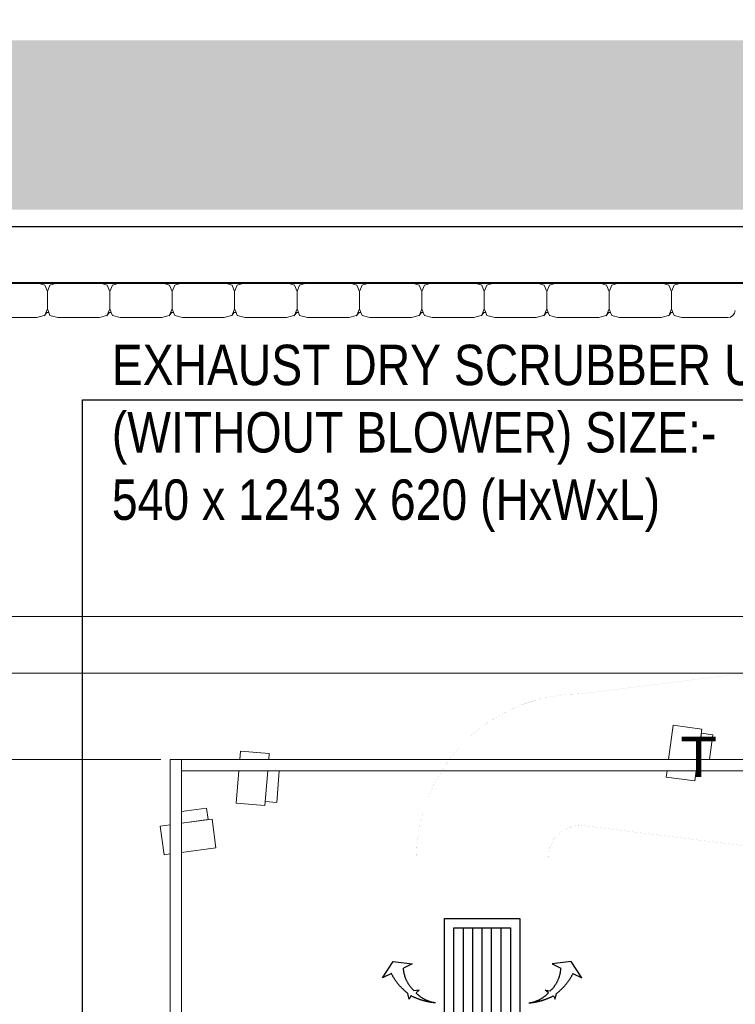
# Model space of a CAD drawing. Header units: millimetres. Extents: x 504675 to 860349, y -23215 to 63575.
# Tile 18 of 177: x 579561 to 581462, y 38705 to 41322. Entities that reach past the tile are written whole.
import ezdxf
from ezdxf import colors
from ezdxf.entities.mleader import LeaderData, LeaderLine
from ezdxf.math import Vec2, Vec3

# ---------------------------------------------------------------- set-up
doc = ezdxf.new("R2010")
doc.units = ezdxf.units.MM
doc.header["$LTSCALE"] = 10
doc.header["$PDMODE"] = 35
doc.header["$PDSIZE"] = -1000
doc.linetypes.add('LEVEL - C OVERALL LAYOUT$0$HIDDEN', pattern=[9.525, 6.35, -3.175])
doc.linetypes.add('LEVEL-F-OVERALL LAYOUT$0$HIDDEN', pattern=[0.375, 0.25, -0.125])
doc.layers.get('0').update_dxf_attribs({"linetype": 'CONTINUOUS'})
doc.layers.get('Defpoints').update_dxf_attribs({"color": 253, "linetype": 'CONTINUOUS'})
doc.layers.add('A CEILING', color=7, linetype='CONTINUOUS', lineweight=0, true_color=0x0095c7)
for name, color, linetype, lineweight in [('ARCH', 8, 'CONTINUOUS', 0), ('Ceiling', 35, 'CONTINUOUS', 5), ('DIM', 8, 'CONTINUOUS', 15), ('furniture', 8, 'CONTINUOUS', 5), ('LEVEL - C OVERALL LAYOUT$0$I-FLOR-OVHD', 8, 'LEVEL - C OVERALL LAYOUT$0$HIDDEN', 18), ('level-C-ELEVATION-$0$I-ANNO-TEXT', 8, 'CONTINUOUS', 18), ('MEPTEK-SAD', 6, 'CONTINUOUS', 30), ('MEPTEK-TEXT', 7, 'CONTINUOUS', 30), ('MEPTEL LINEAR GRILL', 5, 'CONTINUOUS', 30), ('WALL', 8, 'CONTINUOUS', 40)]:
    doc.layers.add(name, color=color, linetype=linetype, lineweight=lineweight)
doc.layers.add('Equipment Name', color=7, linetype='CONTINUOUS')
doc.layers.add('LEVEL-F-OVERALL LAYOUT$0$DASH1L', color=8, linetype='LEVEL-F-OVERALL LAYOUT$0$HIDDEN')
doc.styles.add('AR', font='arial.ttf')
doc.styles.add('level-C-ELEVATION-$0$KGD - Note', font='romans.shx', dxfattribs={"width": 0.7, "height": 2})
doc.styles.get("Standard").update_dxf_attribs({"font": 'verdana.ttf'})
doc.dimstyles.new('ARA-100', dxfattribs={"dimtxt": 100, "dimasz": 2.5, "dimexe": 25, "dimexo": 25, "dimtad": 0, "dimdec": 0, "dimrnd": 5, "dimtxsty": 'AR', "dimblk": 'ARCHTICK', "dimcen": 2.5, "dimclrd": 256, "dimclre": 256, "dimclrt": 256, "dimadec": 0, "dimazin": 0, "dimtfac": 1, "dimtdec": 0, "dimtix": 1, "dimtmove": 1, "dimatfit": 3, "dimfxl": 1, "dimlwd": -1, "dimlwe": -1, "dimarcsym": 1})
doc.dimstyles.new('LBF 50', dxfattribs={"dimscale": 25, "dimtxt": 1.75, "dimasz": 1.75, "dimexe": 1, "dimexo": 1, "dimgap": 1, "dimtad": 1, "dimdec": 0, "dimrnd": 5, "dimzin": 12, "dimdsep": 46, "dimtxsty": 'Standard', "dimblk": 'CLOSEDBLANK', "dimcen": 0, "dimclrd": 256, "dimclre": 256, "dimclrt": 256, "dimadec": 0, "dimazin": 3, "dimtfac": 1, "dimtdec": 0, "dimtofl": 0, "dimtmove": 0, "dimatfit": 3, "dimldrblk": 'CLOSEDBLANK', "dimfxl": 0.18, "dimtolj": 1, "dimtzin": 0, "dimlwd": -1, "dimlwe": -1, "dimarcsym": 0})

# ---------------------------------------------------------------- blocks, each defined once
blk = doc.blocks.new('level-C-ELEVATION-$0$_Open90')
at = {"color": 0, "linetype": 'ByBlock', "lineweight": -2}
for p, q in [((-0.5, 0.5), (0, 0)), ((0, 0), (-1, 0)), ((0, 0), (-0.5, -0.5))]:
    blk.add_line(p, q, dxfattribs=at)
blk = doc.blocks.new('_ClosedBlank')
at = {"color": 0, "linetype": 'ByBlock', "lineweight": -2}
for p, q in [((-1, 0.167), (0, 0)), ((-1, 0.167), (-1, -0.167)), ((0, 0), (-1, -0.167))]:
    blk.add_line(p, q, dxfattribs=at)
blk = doc.blocks.new('*D33')
at = {"layer": 'Defpoints', "color": 0, "ltscale": 0.25, "transparency": 16777216}
for p in [(595852.7, 43748), (595913.1, 40772.7), (570901.9, 40264.5)]:
    blk.add_point(p, dxfattribs=at)
at = {"layer": 'DIM', "ltscale": 0.25}
for p, q in [((595912.6, 40797.7), (595852.1, 43773)), ((570885.1, 43240.7), (595808.9, 43747.1)), ((570901.3, 40289.5), (570840.9, 43264.8))]:
    blk.add_line(p, q, dxfattribs=at)
at = {"layer": 'DIM', "ltscale": 0.25, "xscale": 43.75, "yscale": 43.75, "zscale": 43.75}
for p, rotation in [((595852.7, 43748), 1.163967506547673), ((570841.4, 43239.8), 181.1639675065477)]:
    blk.add_blockref('_ClosedBlank', p, dxfattribs=dict(at, rotation=rotation))
at = {"layer": 'DIM', "ltscale": 0.25, "insert": (583346.1, 43541.7), "char_height": 43.75, "attachment_point": 5, "rotation": 1.164}
blk.add_mtext('\\A1;25015', dxfattribs=at)
blk = doc.blocks.new('*D50')
at = {"layer": 'Defpoints', "color": 0, "ltscale": 0.25, "transparency": 16777216}
for p in [(577236.5, 42908.1), (583373.9, 40859.1), (577236.9, 40772.1)]:
    blk.add_point(p, dxfattribs=at)
at = {"layer": 'DIM', "ltscale": 0.25}
for p, q in [((577236.9, 40797.1), (577236.5, 42933.1)), ((583373.9, 40884.1), (583373.6, 42934.2)), ((583329.8, 42909.2), (577280.3, 42908.1))]:
    blk.add_line(p, q, dxfattribs=at)
at = {"layer": 'DIM', "ltscale": 0.25, "xscale": 43.75, "yscale": 43.75, "zscale": 43.75}
for p, rotation in [((577236.5, 42908.1), 180.0102517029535), ((583373.6, 42909.2), 0.01025170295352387)]:
    blk.add_blockref('_ClosedBlank', p, dxfattribs=dict(at, rotation=rotation))
at = {"layer": 'DIM', "ltscale": 0.25, "insert": (580305, 42956.5), "char_height": 43.75, "attachment_point": 5, "rotation": 0.0103}
blk.add_mtext('\\A1;6135', dxfattribs=at)
blk = doc.blocks.new('ARCH')
at = {"layer": 'LEVEL-F-OVERALL LAYOUT$0$DASH1L'}
h = blk.add_hatch(dxfattribs=at)
h.set_pattern_fill('ANGLE', color=8, scale=10, angle=352.0664)
h.set_pattern_definition([(352.0664444, (-404119.055, 373340.98), (9.6410197, 69.1814516), [50.8, -19.05]), (82.0664444, (-404119.055, 373340.98), (-69.1814516, 9.6410197), [50.8, -19.05])])
edge = h.paths.add_edge_path(flags=16)
edge.add_line((572074.7, 35847.1), (602196.9, 29528.2))
edge.add_line((602196.9, 29528.2), (599472.6, 39352))
edge.add_arc((597545.4, 38817.5), 2000, 15.4994, 89.9984)
edge.add_line((597545.4, 40817.5), (573256.1, 40817.5))
edge.add_arc((576210.3, 22394.2), 18658.7, 99.10996, 106.69033)
edge.add_line((570851.6, 40266.8), (572074.7, 35847.1))
h.paths.add_polyline_path([(583373.8, 40816), (583374.1, 40875), (586424.1, 40859.1), (586423.9, 40816)], flags=16)
h.paths.add_polyline_path([(600840.9, 34605.1), (600792.8, 34591.5), (599498, 39260.6), (599546.1, 39274.3)])
h.paths.add_polyline_path([(587210.4, 32671.8), (587195, 32598.4), (582693, 33542.8), (582708.4, 33616.2)])
edge = h.paths.add_edge_path()
edge.add_line((572071.7, 35387.9), (601863.3, 29138.4))
edge.add_arc((601986.5, 29725.6), 600, 258.1526, 375.4994)
edge.add_line((602564.7, 29886), (599906.3, 39472.3))
edge.add_arc((597545.4, 38817.5), 2450, 15.4994, 89.9984)
edge.add_line((597545.4, 41267.5), (573220.5, 41267.5))
edge.add_arc((576210.3, 22394.2), 19108.7, 99.00183, 106.23582)
edge.add_arc((571035.5, 40164.8), 600, 106.2358, 195.469)
edge.add_line((570457.2, 40004.7), (571616.6, 35815.1))
edge.add_arc((572194.9, 35975.1), 600, 195.469, 258.1526)
h.paths.add_polyline_path([(587210.4, 32671.8), (587195.4, 32600.5), (587195.4, 32600.5)])
at = {"layer": 'furniture'}
for p, q in [((579496.6, 40622.7), (579607.2, 40622.7)), ((579607.2, 40622.7), (579627.9, 40616.9)), ((579627.9, 40616.9), (579634.8, 40599.7)), ((579634.8, 40599.7), (579641.7, 40616.9)), ((579641.7, 40616.9), (579662.4, 40622.7)), ((579662.4, 40622.7), (579773, 40622.7)), ((579773, 40622.7), (579793.7, 40616.9)), ((579793.7, 40616.9), (579800.6, 40599.7)), ((579800.6, 40599.7), (579807.5, 40616.9)), ((579807.5, 40616.9), (579828.3, 40622.7)), ((579828.3, 40622.7), (579938.8, 40622.7)), ((579938.8, 40622.7), (579959.5, 40616.9)), ((579959.5, 40616.9), (579966.4, 40599.7)), ((579966.4, 40599.7), (579973.4, 40616.9)), ((579973.4, 40616.9), (579994.1, 40622.7)), ((579994.1, 40622.7), (580104.6, 40622.7)), ((580104.6, 40622.7), (580125.4, 40616.9)), ((580125.4, 40616.9), (580132.3, 40599.7)), ((580132.3, 40599.7), (580139.2, 40616.9)), ((580159.9, 40622.7), (580139.2, 40616.9)), ((580159.9, 40622.7), (580270.5, 40622.7)), ((580270.5, 40622.7), (580291.2, 40616.9)), ((580291.2, 40616.9), (580298.1, 40599.7)), ((580298.1, 40599.7), (580305, 40616.9)), ((580305, 40616.9), (580325.7, 40622.7)), ((580436.3, 40622.7), (580325.7, 40622.7)), ((580436.3, 40622.7), (580457, 40616.9)), ((580457, 40616.9), (580463.9, 40599.7)), ((580463.9, 40599.7), (580470.8, 40616.9)), ((580470.8, 40616.9), (580491.6, 40622.7)), ((580491.6, 40622.7), (580602.1, 40622.7)), ((580602.1, 40622.7), (580622.8, 40616.9)), ((580622.8, 40616.9), (580629.7, 40599.7)), ((580629.7, 40599.7), (580636.6, 40616.9)), ((580636.6, 40616.9), (580657.4, 40622.7)), ((580657.4, 40622.7), (580767.9, 40622.7)), ((580767.9, 40622.7), (580788.7, 40616.9)), ((580788.7, 40616.9), (580795.6, 40599.7)), ((580795.6, 40599.7), (580802.5, 40616.9)), ((580823.2, 40622.7), (580802.5, 40616.9)), ((580823.2, 40622.7), (580933.7, 40622.7)), ((580933.7, 40622.7), (580954.5, 40616.9)), ((580954.5, 40616.9), (580961.4, 40599.7)), ((580961.4, 40599.7), (580968.3, 40616.9)), ((580968.3, 40616.9), (580989, 40622.7)), ((580989, 40622.7), (581099.6, 40622.7)), ((581099.6, 40622.7), (581120.3, 40616.9)), ((581120.3, 40616.9), (581127.2, 40599.7)), ((581127.2, 40599.7), (581134.1, 40616.9)), ((581154.8, 40622.7), (581134.1, 40616.9)), ((581265.4, 40622.7), (581154.8, 40622.7)), ((581265.4, 40622.7), (581286.1, 40616.9)), ((581286.1, 40616.9), (581293, 40599.7)), ((581293, 40599.7), (581299.9, 40616.9)), ((581299.9, 40616.9), (581320.7, 40622.7)), ((581320.7, 40622.7), (581486.5, 40622.7)), ((579634.8, 40553.8), (579634.8, 40599.7)), ((579800.6, 40553.8), (579800.6, 40599.7)), ((579966.4, 40553.8), (579966.4, 40599.7)), ((580132.3, 40553.8), (580132.3, 40599.7)), ((580298.1, 40553.8), (580298.1, 40599.7)), ((580463.9, 40553.8), (580463.9, 40599.7)), ((580629.7, 40553.8), (580629.7, 40599.7)), ((580795.6, 40553.8), (580795.6, 40599.7)), ((580961.4, 40553.8), (580961.4, 40599.7)), ((581127.2, 40553.8), (581127.2, 40599.7)), ((581293, 40553.8), (581293, 40599.7)), ((579634.8, 40553.8), (579628.1, 40537)), ((579633.8, 40543.9), (579628.1, 40537)), ((579633.8, 40543.9), (579638.5, 40544.6)), ((579634.8, 40553.8), (579638.5, 40544.6)), ((579638.5, 40544.6), (579641.7, 40536.6)), ((579788.2, 40541), (579788.2, 40541)), ((579800.6, 40553.8), (579793.9, 40537)), ((579799.6, 40543.9), (579793.9, 40537)), ((579799.6, 40543.9), (579804.3, 40544.6)), ((579800.6, 40553.8), (579804.3, 40544.6)), ((579804.3, 40544.6), (579807.5, 40536.6)), ((579959.7, 40537), (579966.4, 40553.8)), ((579965.4, 40543.9), (579959.7, 40537)), ((579965.4, 40543.9), (579970.1, 40544.6)), ((579966.4, 40553.8), (579970.1, 40544.6)), ((579973.4, 40536.6), (579970.1, 40544.6)), ((580132.3, 40553.8), (580125.5, 40537)), ((580131.3, 40543.9), (580125.5, 40537)), ((580131.3, 40543.9), (580136, 40544.6)), ((580136, 40544.6), (580132.3, 40553.8)), ((580139.2, 40536.6), (580136, 40544.6)), ((580285.7, 40541), (580285.7, 40541)), ((580291.4, 40537), (580298.1, 40553.8)), ((580297.1, 40543.9), (580291.4, 40537)), ((580297.1, 40543.9), (580301.8, 40544.6)), ((580298.1, 40553.8), (580301.8, 40544.6)), ((580301.8, 40544.6), (580305, 40536.6)), ((580463.9, 40553.8), (580457.2, 40537)), ((580462.9, 40543.9), (580457.2, 40537)), ((580462.9, 40543.9), (580467.6, 40544.6)), ((580467.6, 40544.6), (580463.9, 40553.8)), ((580470.8, 40536.6), (580467.6, 40544.6)), ((580623, 40537), (580629.7, 40553.8)), ((580628.7, 40543.9), (580623, 40537)), ((580628.7, 40543.9), (580633.4, 40544.6)), ((580629.7, 40553.8), (580633.4, 40544.6)), ((580633.4, 40544.6), (580636.6, 40536.6)), ((580795.6, 40553.8), (580788.8, 40537)), ((580794.5, 40543.9), (580788.8, 40537)), ((580794.5, 40543.9), (580799.3, 40544.6)), ((580799.3, 40544.6), (580795.6, 40553.8)), ((580802.5, 40536.6), (580799.3, 40544.6)), ((580954.7, 40537), (580961.4, 40553.8)), ((580960.4, 40543.9), (580954.7, 40537)), ((580960.4, 40543.9), (580965.1, 40544.6)), ((580961.4, 40553.8), (580965.1, 40544.6)), ((580968.3, 40536.6), (580965.1, 40544.6)), ((581127.2, 40553.8), (581120.5, 40537)), ((581126.2, 40543.9), (581120.5, 40537)), ((581126.2, 40543.9), (581130.9, 40544.6)), ((581130.9, 40544.6), (581127.2, 40553.8)), ((581134.1, 40536.6), (581130.9, 40544.6)), ((581286.3, 40537), (581293, 40553.8)), ((581292, 40543.9), (581286.3, 40537)), ((581292, 40543.9), (581296.7, 40544.6)), ((581293, 40553.8), (581296.7, 40544.6)), ((581296.7, 40544.6), (581299.9, 40536.6)), ((579607.2, 40530.8), (579496.6, 40530.8)), ((579626.4, 40536.2), (579607.2, 40530.8)), ((579626.4, 40536.2), (579627.6, 40536.5)), ((579626.4, 40536.2), (579626.9, 40535.6)), ((579627.6, 40536.5), (579626.9, 40535.6)), ((579627.6, 40536.5), (579627.9, 40536.6)), ((579627.9, 40536.6), (579628.1, 40537)), ((579641.7, 40536.6), (579662.4, 40530.8)), ((579773, 40530.8), (579662.4, 40530.8)), ((579792.2, 40536.2), (579773, 40530.8)), ((579792.2, 40536.2), (579793.5, 40536.5)), ((579792.2, 40536.2), (579792.7, 40535.6)), ((579793.5, 40536.5), (579792.7, 40535.6)), ((579793.5, 40536.5), (579793.7, 40536.6)), ((579793.7, 40536.6), (579793.9, 40537)), ((579807.5, 40536.6), (579828.3, 40530.8)), ((579938.8, 40530.8), (579828.3, 40530.8)), ((579958, 40536.2), (579938.8, 40530.8)), ((579959.3, 40536.5), (579958, 40536.2)), ((579958, 40536.2), (579958.5, 40535.6)), ((579959.3, 40536.5), (579958.5, 40535.6)), ((579959.5, 40536.6), (579959.3, 40536.5)), ((579959.5, 40536.6), (579959.7, 40537)), ((579973.4, 40536.6), (579994.1, 40530.8)), ((580104.6, 40530.8), (579994.1, 40530.8)), ((580123.9, 40536.2), (580104.6, 40530.8)), ((580123.9, 40536.2), (580125.1, 40536.5)), ((580123.9, 40536.2), (580124.3, 40535.6)), ((580125.1, 40536.5), (580124.3, 40535.6)), ((580125.1, 40536.5), (580125.4, 40536.6)), ((580125.4, 40536.6), (580125.5, 40537)), ((580139.2, 40536.6), (580159.9, 40530.8)), ((580270.5, 40530.8), (580159.9, 40530.8)), ((580289.7, 40536.2), (580270.5, 40530.8)), ((580290.9, 40536.5), (580289.7, 40536.2)), ((580289.7, 40536.2), (580290.2, 40535.6)), ((580290.9, 40536.5), (580290.2, 40535.6)), ((580291.2, 40536.6), (580290.9, 40536.5)), ((580291.2, 40536.6), (580291.4, 40537)), ((580305, 40536.6), (580325.7, 40530.8)), ((580436.3, 40530.8), (580325.7, 40530.8)), ((580455.5, 40536.2), (580436.3, 40530.8)), ((580455.5, 40536.2), (580456.8, 40536.5)), ((580455.5, 40536.2), (580456, 40535.6)), ((580456.8, 40536.5), (580456, 40535.6)), ((580456.8, 40536.5), (580457, 40536.6)), ((580457, 40536.6), (580457.2, 40537)), ((580470.8, 40536.6), (580491.6, 40530.8)), ((580602.1, 40530.8), (580491.6, 40530.8)), ((580621.3, 40536.2), (580602.1, 40530.8)), ((580622.6, 40536.5), (580621.3, 40536.2)), ((580621.3, 40536.2), (580621.8, 40535.6)), ((580622.6, 40536.5), (580621.8, 40535.6)), ((580622.8, 40536.6), (580622.6, 40536.5)), ((580622.8, 40536.6), (580623, 40537)), ((580636.6, 40536.6), (580657.4, 40530.8)), ((580767.9, 40530.8), (580657.4, 40530.8)), ((580787.2, 40536.2), (580767.9, 40530.8)), ((580787.2, 40536.2), (580788.4, 40536.5)), ((580787.2, 40536.2), (580787.6, 40535.6)), ((580788.4, 40536.5), (580787.6, 40535.6)), ((580788.4, 40536.5), (580788.7, 40536.6)), ((580788.7, 40536.6), (580788.8, 40537)), ((580802.5, 40536.6), (580823.2, 40530.8)), ((580933.7, 40530.8), (580823.2, 40530.8)), ((580953, 40536.2), (580933.7, 40530.8)), ((580954.2, 40536.5), (580953, 40536.2)), ((580953, 40536.2), (580953.5, 40535.6)), ((580954.2, 40536.5), (580953.5, 40535.6)), ((580954.5, 40536.6), (580954.2, 40536.5)), ((580954.5, 40536.6), (580954.7, 40537)), ((580968.3, 40536.6), (580989, 40530.8)), ((581099.6, 40530.8), (580989, 40530.8)), ((581118.8, 40536.2), (581099.6, 40530.8)), ((581118.8, 40536.2), (581120.1, 40536.5)), ((581118.8, 40536.2), (581119.3, 40535.6)), ((581120.1, 40536.5), (581119.3, 40535.6)), ((581120.1, 40536.5), (581120.3, 40536.6)), ((581120.3, 40536.6), (581120.5, 40537)), ((581134.1, 40536.6), (581154.8, 40530.8)), ((581265.4, 40530.8), (581154.8, 40530.8)), ((581284.6, 40536.2), (581265.4, 40530.8)), ((581285.9, 40536.5), (581284.6, 40536.2)), ((581284.6, 40536.2), (581285.1, 40535.6)), ((581285.9, 40536.5), (581285.1, 40535.6)), ((581286.1, 40536.6), (581285.9, 40536.5)), ((581286.1, 40536.6), (581286.3, 40537)), ((581299.9, 40536.6), (581320.7, 40530.8)), ((581442.2, 40530.8), (581320.7, 40530.8))]:
    blk.add_line(p, q, dxfattribs=at)
blk.add_arc((581442.2, 40550.9), 20.1, 270, 356.288, dxfattribs=at)
at = {"layer": 'LEVEL - C OVERALL LAYOUT$0$I-FLOR-OVHD', "ltscale": 0.25, "const_width": 0.5}
blk.add_lwpolyline([(572074.7, 35847.1), (602196.9, 29528.2), (599472.6, 39352, 0.337018), (597545.4, 40817.5), (573256.1, 40817.5, 0.033088), (570851.6, 40266.8), (572074.7, 35847.1)], format="xyb", dxfattribs=at)
at = {"layer": 'LEVEL-F-OVERALL LAYOUT$0$DASH1L', "const_width": 0.5}
blk.add_lwpolyline([(572075, 35386.3), (601866.6, 29136.8, 0.562016), (602568, 29884.4), (599909.6, 39470.7, 0.337018), (597548.7, 41266), (573223.8, 41266, 0.031575), (570871, 40739.3, 0.410299), (570460.5, 40003.2), (571620, 35813.5, 0.28054)], format="xyb", close=True, dxfattribs=at)
at = {"layer": 'WALL'}
blk.add_line((575033.7, 40622.6), (585547.1, 40622.9), dxfattribs=at)
blk = doc.blocks.new('ghsrez')
at = {"layer": 'A CEILING'}
for points in [[(831017.2, 109456.1), (831007.5, 109526.4), (830977.2, 109522.2), (830986.3, 109456.1)], [(831017.2, 109456.1), (831006.1, 109536.9), (831082.2, 109547.4), (831094.8, 109456.1)], [(832234.1, 109456.1), (832232.1, 109479.1), (832155.6, 109472.7), (832157, 109456.1)], [(831098.9, 109426.1), (831101.1, 109409.9), (831025, 109399.5), (831021.3, 109426.1)], [(832159.5, 109426.1), (832166.3, 109345), (832135.8, 109342.5), (832128.8, 109426.1)], [(832159.5, 109426.1), (832167.2, 109334.4), (832243.8, 109340.9), (832236.6, 109426.1)]]:
    blk.add_lwpolyline(points, dxfattribs=at)
blk.add_lwpolyline([(830888.4, 109456.1), (832388.4, 109456.1), (832388.4, 109426.1), (830888.4, 109426.1)], close=True, dxfattribs=at)
blk = doc.blocks.new('A$C21e53253')
at = {"layer": 'A CEILING'}
blk.add_lwpolyline([(-10103.2, 107.7), (-10103.2, -2892.3), (-10133.2, -2892.3), (-10133.2, 107.7)], close=True, dxfattribs=at)
for points in [[(-10103.2, -61.2), (-10033, -51.6), (-10037.1, -21.3), (-10103.2, -30.4)], [(-10103.2, -61.2), (-10022.4, -50.1), (-10011.9, -126.3), (-10103.2, -138.8)], [(-10133.2, -142.9), (-10149.4, -145.2), (-10159.9, -69), (-10133.2, -65.3)]]:
    blk.add_lwpolyline(points, dxfattribs=at)
at = {"xscale": -1}
blk.add_blockref('ghsrez', (822285.2, -109348.4), dxfattribs=at)
blk = doc.blocks.new('*D83')
at = {"layer": 'Defpoints', "color": 0, "ltscale": 0.25, "transparency": 16777216}
for p in [(579287.8, 39355.7), (579961.4, 39355.7), (579961.4, 37855.7)]:
    blk.add_point(p, dxfattribs=at)
at = {"layer": 'DIM', "ltscale": 0.25}
for p, q in [((579936.4, 39355.7), (579262.8, 39355.7)), ((579287.8, 37899.4), (579287.8, 39311.9)), ((579936.4, 37855.7), (579262.8, 37855.7))]:
    blk.add_line(p, q, dxfattribs=at)
at = {"layer": 'DIM', "ltscale": 0.25, "xscale": 43.75, "yscale": 43.75, "zscale": 43.75}
for p, rotation in [((579287.8, 39355.7), 90), ((579287.8, 37855.7), 270)]:
    blk.add_blockref('_ClosedBlank', p, dxfattribs=dict(at, rotation=rotation))
at = {"layer": 'DIM', "ltscale": 0.25, "insert": (579210.8, 38605.7), "char_height": 100, "attachment_point": 5, "rotation": 90}
blk.add_mtext('\\A1;1500', dxfattribs=at)
blk = doc.blocks.new('*U167')
at = {"color": 8}
for p, q in [((25, 150), (625, 150)), ((25, 125), (625, 125)), ((25, 100), (625, 100)), ((25, 75), (625, 75)), ((25, 50), (625, 50))]:
    blk.add_line(p, q, dxfattribs=at)
blk.add_lwpolyline([(0, 0), (0, 200), (650, 200), (650, 0)], close=True)
at = {"color": 1}
blk.add_lwpolyline([(25, 25), (25, 175), (625, 175), (625, 25)], close=True, dxfattribs=at)
blk = doc.blocks.new('A$C479C3BDC')
for p, q in [((-140.6, 166.9), (-112.9, 210.6)), ((-112.9, 211.8), (-62.1, 205)), ((-62.1, 203.8), (-85.4, 193)), ((-117.2, 178.3), (-140.6, 166.9)), ((-43.9, 134.1), (-57.7, 132.9)), ((-52.1, 127), (-43.9, 134.1)), ((-69.9, 110.5), (-73.5, 125.8)), ((-65.9, 119.5), (-69.9, 110.5)), ((-119.4, 43.8), (-159.8, 0.6)), ((-119.4, 18.1), (-119.4, 43.8)), ((-159.8, 0.6), (-119.4, -42.6)), ((-119.4, 18.1), (-67.8, 10)), ((-57.6, 20.1), (-67.7, 10.5)), ((-59.7, 9.4), (-57.6, 20.1)), ((-59.7, 9.4), (0, 0)), ((-59.7, -8.2), (0, 0)), ((-119.4, -16.9), (-67.8, -10)), ((-119.4, -42.6), (-119.4, -16.9)), ((-57.6, -18.9), (-67.7, -9.4)), ((-59.7, -8.2), (-57.6, -18.9)), ((-69.9, -110.5), (-73.5, -125.8)), ((-65.9, -119.5), (-69.9, -110.5)), ((-52.1, -127), (-43.9, -134.1)), ((-43.9, -134.1), (-57.7, -132.9)), ((-140.6, -166.9), (-112.9, -210.6)), ((-117.2, -178.3), (-140.6, -166.9)), ((-112.9, -210.6), (-62.1, -203.8)), ((-62.1, -203.8), (-85.4, -193))]:
    blk.add_line(p, q)
for points, weights in [([(-57.7, 132.9), (-74.4, 148.9), (-84.1, 169.9), (-85.4, 193)], [1, 0.953547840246, 0.953547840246, 1]), ([(-73.5, 125.8), (-92.1, 139.6), (-107, 157.5), (-117.2, 178.3)], [1, 0.981468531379, 0.981468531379, 1]), ([(-0.1, 100.3), (-23.1, 102.5), (-45.3, 109), (-65.9, 119.5)], [1, 0.988355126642, 0.988355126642, 1]), ([(-0.1, 100.3), (-20.1, 103.1), (-38.1, 112.4), (-52.1, 127)], [1, 0.963520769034, 0.963520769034, 1]), ([(-0.1, -100.3), (-23.1, -102.5), (-45.3, -109), (-65.9, -119.5)], [1, 0.988355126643, 0.988355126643, 1]), ([(-0.1, -100.3), (-20.1, -103.1), (-38.1, -112.4), (-52.1, -127)], [1, 0.963520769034, 0.963520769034, 1]), ([(-73.5, -125.8), (-92.1, -139.6), (-107, -157.5), (-117.2, -178.3)], [1, 0.981468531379, 0.981468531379, 1]), ([(-57.7, -132.9), (-74.4, -148.9), (-84.1, -169.9), (-85.4, -193)], [1, 0.953547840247, 0.953547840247, 1])]:
    blk.add_rational_spline(points, weights, degree=3)
blk = doc.blocks.new('_ArchTick')
at = {"color": 0, "linetype": 'ByBlock', "const_width": 0.15}
blk.add_lwpolyline([(-0.5, -0.5), (0.5, 0.5)], dxfattribs=at)

msp = doc.modelspace()

# ---------------------------------------------------------------- linework, layer by layer
at = {"layer": 'Ceiling', "color": 1, "ltscale": 0.25}
for p, q in [((571046.4, 39735.8), (599248.4, 39735.8)), ((571087.9, 39585.8), (599331.8, 39585.8))]:
    msp.add_line(p, q, dxfattribs=at)
at = {"layer": 'Equipment Name', "ltscale": 0.25}
msp.add_line((577086.9, 40773), (583373.9, 40773), dxfattribs=at)
msp.add_line((577086.9, 40773), (583373.9, 40773), dxfattribs=at)
at = {"layer": 'MEPTEK-SAD', "ltscale": 0.25, "const_width": 0.1, "flags": 128}
for points in [[(581052.5, 39531), (581652.5, 39606)], [(581052.5, 39181), (581052.5, 39531)], [(581652.5, 39106), (581052.5, 39181)], [(580965, 39093.5), (580615, 39093.5)]]:
    msp.add_lwpolyline(points, dxfattribs=at)
for points in [[(581052.5, 39531, 0.414214), (580615, 39093.5), (580615, 38214)], [(581052.5, 39181, 0.414214), (580965, 39093.5), (580965, 38214)]]:
    msp.add_lwpolyline(points, format="xyb", dxfattribs=at)
at = {"layer": 'WALL'}
msp.add_line((577816.9, 40622.7), (583373.9, 40622.8), dxfattribs=at)

# ---------------------------------------------------------------- block references
at = {"ltscale": 0.25}
msp.add_blockref('A$C21e53253', (590094.6, 39248), dxfattribs=at)
at = {"layer": 'ARCH'}
msp.add_blockref('ARCH', (0, 0), dxfattribs=at)
at = {"layer": 'MEPTEK-SAD', "lineweight": 0, "ltscale": 50, "yscale": 1.001251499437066, "zscale": 1.001251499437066, "rotation": 180}
for p, xscale in [((580666.3, 38608.6), -1.001251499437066), ((580913.7, 38608.6), 1.001251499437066)]:
    msp.add_blockref('A$C479C3BDC', p, dxfattribs=dict(at, xscale=xscale))
at = {"layer": 'MEPTEL LINEAR GRILL', "rotation": 90}
msp.add_blockref('*U167', (580890, 38283.6), dxfattribs=at)

# ---------------------------------------------------------------- texts
at = {"insert": (571121.3, 40683, 0), "char_height": 100, "attachment_point": 1}
msp.add_mtext_dynamic_manual_height_columns('\\pi562.36683;600x600\\P\\pi285.30168;CHILLED WATER \\P\\pi302.05789;CASSETTE UNIT\\P\\pi638.49174;1.0 TR ', width=1712.511, gutter_width=10, heights=[0], dxfattribs=at)
at = {"layer": 'MEPTEK-TEXT', "insert": (579806.1, 40458.5), "char_height": 107.381, "width": 2144.903, "attachment_point": 1}
msp.add_mtext('{\\fArial Narrow|b0|i0|c0|p34;\\C0;EXHAUST DRY SCRUBBER UNIT\\P(WITHOUT BLOWER) SIZE:-\\P540 x 1243 x 620 (HxWxL)}', dxfattribs=at)
at = {"layer": 'MEPTEK-TEXT', "insert": (581320, 39417), "char_height": 107.4, "attachment_point": 1}
msp.add_mtext_dynamic_manual_height_columns('T', width=1237.81, gutter_width=1, heights=[0], dxfattribs=at)

# ---------------------------------------------------------------- dimensions: what is measured, and where the dimension line sits
at = {"layer": 'DIM', "color": 1, "ltscale": 0.25}
dim = msp.add_aligned_dim(p1=(570901.9, 40264.5), p2=(595913.1, 40772.7), distance=2975.9, dimstyle='LBF 50', override={"dimtmove": 1}, dxfattribs=at)
dim.commit()
dim.dimension.update_dxf_attribs({"geometry": '*D33', "text_midpoint": (583346.1, 43541.7)})
for base, p1, p2, angle, override, picture, middle in [((577236.5, 42908.1), (583373.9, 40859.1), (577236.9, 40772.1), 180.0103, {"dimtmove": 1}, '*D50', (580305, 42956.5)), ((579287.8, 39355.7), (579961.4, 37855.7), (579961.4, 39355.7), 270, {"dimtxt": 4, "dimtad": 3}, '*D83', (579210.8, 38605.7))]:
    dim = msp.add_linear_dim(base=base, p1=p1, p2=p2, angle=angle, dimstyle='LBF 50', override=override, dxfattribs=at)
    dim.commit()
    dim.dimension.update_dxf_attribs({"geometry": picture, "text_midpoint": middle})

# ---------------------------------------------------------------- leaders
at = {"layer": 'level-C-ELEVATION-$0$I-ANNO-TEXT', "ltscale": 0.25}
ml = msp.add_multileader_mtext('Standard', dxfattribs=at)
ml.set_content('{\\fIBM Plex Mono Medium|b0|i0|c0|p49;BULKHEAD EXTENT ABOVE}', color=142, style='level-C-ELEVATION-$0$KGD - Note')
ml.set_leader_properties(color=1)
ml.set_arrow_properties(name='level-C-ELEVATION-$0$_Open90')
ml.build(insert=Vec2(0, 0))
ml.multileader.update_dxf_attribs({"text_right_attachment_type": 3, "dogleg_length": 3, "arrow_head_size": 100, "scale": 50})
ctx = ml.context
ctx.base_point, ctx.scale, ctx.char_height, ctx.arrow_head_size, ctx.landing_gap_size, ctx.plane_origin, ctx.plane_x_axis, ctx.plane_y_axis = Vec3(575079.4, 41817.1), 50, 100, 100, 50, Vec3(574694.5, 42199.2), Vec3(0.965084, 0.261939), Vec3(-0.261939, 0.965084)
ctx.right_attachment = 3
notes = []
notes.append((ctx, [(0, (1, 1, 0), (574934.6, 41777.8), (0.965084, 0.261939), 150, [(0, [(574828.2, 41259.7)], 0, [])])]))
ctx.mtext.insert, ctx.mtext.text_direction, ctx.mtext.rotation, ctx.mtext.width, ctx.mtext.flow_direction = Vec3(575111.9, 41888.1), Vec3(0.965084, 0.261939), 0.265031, 1652.663, 5
ml = msp.add_multileader_mtext('Standard', dxfattribs=at)
ml.set_content('{\\fIBM Plex Mono Medium|b0|i0|c0|p49;METAL PILAR}', color=142, style='level-C-ELEVATION-$0$KGD - Note')
ml.set_leader_properties(color=1)
ml.set_arrow_properties(name='level-C-ELEVATION-$0$_Open90')
ml.build(insert=Vec2(0, 0))
ml.multileader.update_dxf_attribs({"text_right_attachment_type": 3, "dogleg_length": 3, "arrow_head_size": 100, "scale": 50})
ctx = ml.context
ctx.base_point, ctx.scale, ctx.char_height, ctx.arrow_head_size, ctx.landing_gap_size, ctx.plane_origin, ctx.plane_x_axis, ctx.plane_y_axis = Vec3(577454.2, 41761), 50, 100, 100, 50, Vec3(577069.3, 42143.1), Vec3(0.965084, 0.261939), Vec3(-0.261939, 0.965084)
ctx.right_attachment = 3
notes.append((ctx, [(0, (1, 1, 0), (577309.4, 41721.7), (0.965084, 0.261939), 150, [(0, [(577161.9, 40772.7)], 0, [])])]))
ctx.mtext.insert, ctx.mtext.text_direction, ctx.mtext.rotation, ctx.mtext.width, ctx.mtext.flow_direction = Vec3(577486.7, 41832), Vec3(0.965084, 0.261939), 0.265031, 1652.663, 5
ml = msp.add_multileader_mtext('Standard', dxfattribs=at)
ml.set_content('{\\fIBM Plex Mono Medium|b0|i0|c0|p49;DEMISE LINE}', color=142, style='level-C-ELEVATION-$0$KGD - Note')
ml.set_leader_properties(color=1)
ml.set_arrow_properties(name='level-C-ELEVATION-$0$_Open90')
ml.build(insert=Vec2(0, 0))
ml.multileader.update_dxf_attribs({"text_right_attachment_type": 3, "dogleg_length": 3, "arrow_head_size": 100, "scale": 50})
ctx = ml.context
ctx.base_point, ctx.scale, ctx.char_height, ctx.arrow_head_size, ctx.landing_gap_size, ctx.plane_origin, ctx.plane_x_axis, ctx.plane_y_axis = Vec3(575867.5, 41373.9), 50, 100, 100, 50, Vec3(575482.6, 41756), Vec3(0.965084, 0.261939), Vec3(-0.261939, 0.965084)
ctx.right_attachment = 3
notes.append((ctx, [(0, (1, 1, 0), (575722.7, 41334.6), (0.965084, 0.261939), 150, [(0, [(575616.3, 40816.5)], 0, [])])]))
ctx.mtext.insert, ctx.mtext.text_direction, ctx.mtext.rotation, ctx.mtext.width, ctx.mtext.flow_direction = Vec3(575900, 41444.9), Vec3(0.965084, 0.261939), 0.265031, 1652.663, 5
at = {"layer": 'MEPTEK-TEXT'}
msp.add_leader([(579728, 37789), (579728, 40312), (581724, 40312)], dimstyle='ARA-100', override={"dimasz": 150, "dimfxl": 0.18, "dimtfill": 1}, dxfattribs=at)
for ctx, leaders in notes:
    for number, flags, end, landing, length, lines in leaders:
        leader = LeaderData()
        leader.index, (leader.has_last_leader_line, leader.has_dogleg_vector, leader.attachment_direction) = number, flags
        leader.last_leader_point, leader.dogleg_vector, leader.dogleg_length = Vec3(end), Vec3(landing), length
        for number, points, colour, breaks in lines:
            line = LeaderLine()
            line.index, line.vertices, line.color, line.breaks = number, Vec3.list(points), colors.encode_raw_color(colour), breaks
            leader.lines.append(line)
        ctx.leaders.append(leader)

doc.saveas('drawing.dxf')
